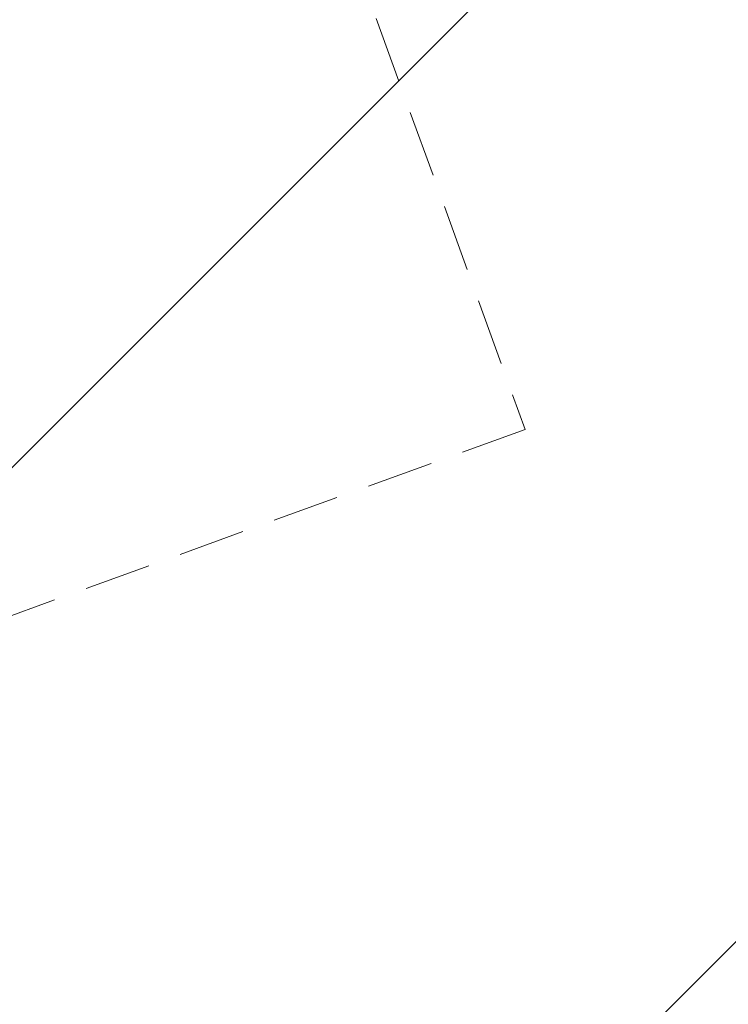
# Model space of a CAD drawing. Header units: metres. Extents: x 39929 to 50394, y 387420 to 399996.
# Tile 80 of 96: x 49130 to 49157, y 391617 to 391654. Entities that reach past the tile are written whole.
import ezdxf

# ---------------------------------------------------------------- set-up
doc = ezdxf.new("R2010")
doc.units = ezdxf.units.M
doc.linetypes.add('DASHED', pattern=[0.75, 0.5, -0.25])
for name, color, linetype, lineweight in [('Detail_Kader_BLAD3', 7, 'DASHED', 18), ('Topo', 7, 'Continuous', 18), ('X-XX-AL-TEKENBLAD_KADER_BLAD4-VIEWPORT-G', 1, 'Continuous', 18)]:
    doc.layers.add(name, color=color, linetype=linetype, lineweight=lineweight)
picture_1 = doc.add_image_def('image1.tif', size_in_pixel=(8000, 10000))

msp = doc.modelspace()

# ---------------------------------------------------------------- hatches: boundary and pattern name
at = {"layer": 'X-XX-AL-TEKENBLAD_KADER_BLAD4-VIEWPORT-G'}
h = msp.add_hatch(dxfattribs=at)
h.set_pattern_fill('ANSI31', color=256, scale=10)
h.paths.add_polyline_path([(48854.833, 391541.357), (49369.956, 391541.357), (49369.956, 391845.854), (48854.833, 391845.854)])

# ---------------------------------------------------------------- linework, layer by layer
at = {"layer": 'Detail_Kader_BLAD3', "ltscale": 5}
msp.add_lwpolyline([(49043.378, 391689.221), (49120.611, 391717.21), (49149.189, 391638.349), (49071.956, 391610.361)], close=True, dxfattribs=at)

# ---------------------------------------------------------------- pictures from other files: only their frames are drawn
at = {"layer": 'Topo'}
image = msp.add_image(picture_1, insert=(40047.863, 387419.719), size_in_units=(9985.024, 12481.28), rotation=0.5470194, dxfattribs=dict(at, brightness=90, contrast=40))
image.dxf.flags = 7

doc.saveas('drawing.dxf')
